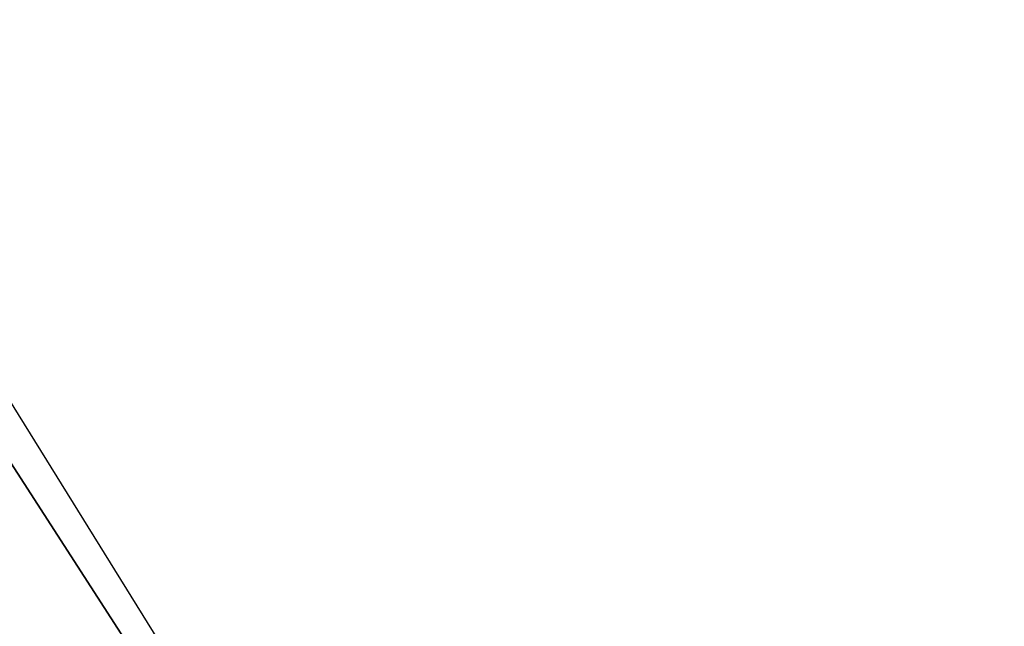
# Model space of a CAD drawing. Extents: x 0 to 712, y 0 to 712.
# Tile 75 of 256: x 231.69 to 232.093, y 272.474 to 272.721. Entities that reach past the tile are written whole.
import ezdxf

# ---------------------------------------------------------------- set-up
doc = ezdxf.new("R2010")
doc.units = 0
doc.header["$LTSCALE"] = 25.4
doc.layers.get('0').update_dxf_attribs({"color": 13, "linetype": 'CONTINUOUS'})

# ---------------------------------------------------------------- blocks, each defined once
blk = doc.blocks.new('GRUPUJ_12')
at = {"color": 0}
mesh = blk.add_polyface(dxfattribs=at)
corners = [(231.3562, 270.64836, 404.75381), (225.37781, 281.02278, 404.64664), (225.02988, 280.82546, 404.75381), (231.68713, 270.87305, 404.64664)]
mesh.append_faces([[corners[k] for k in face] for face in [(0, 1, 2), (1, 0, 3)]], dxfattribs={"vtx0": -1, "color": 0})
mesh = blk.add_polyface(dxfattribs=at)
corners = [(223.98602, 280.23349, 405.44669), (230.54074, 270.09473, 404.64664), (230.36337, 269.97431, 405.44669), (224.17252, 280.33923, 404.64664)]
mesh.append_faces([[corners[k] for k in face] for face in [(0, 1, 2), (1, 0, 3)]], dxfattribs={"vtx0": -1, "color": 0})
mesh = blk.add_polyface(dxfattribs=at)
corners = [(223.98602, 280.23349, 405.44669), (230.36337, 269.97431, 405.44669), (223.98602, 280.23349, 431.84665)]
mesh.append_faces([[corners[k] for k in face] for face in [(0, 1, 2)]], dxfattribs={"color": 0})
mesh = blk.add_polyface(dxfattribs=at)
corners = [(293.12128, 270.80193, 394.81381), (168.12128, 54.29556, 402.84665), (168.12128, 54.29556, 394.81381), (293.12128, 270.80193, 402.84665)]
mesh.append_faces([[corners[k] for k in face] for face in [(0, 1, 2), (1, 0, 3)]], dxfattribs={"vtx0": -1, "color": 0})
mesh = blk.add_polyface(dxfattribs=at)
corners = [(175.07791, 50.27914, 394.81381), (293.12128, 270.80193, 394.81381), (168.12128, 54.29556, 394.81381), (300.07791, 266.78549, 394.81381)]
mesh.append_faces([[corners[k] for k in face] for face in [(0, 1, 2), (1, 0, 3)]], dxfattribs={"vtx0": -1, "color": 0})
mesh = blk.add_polyface(dxfattribs=at)
corners = [(293.12128, 270.80193, 402.84665), (175.07791, 50.27914, 402.84665), (168.12128, 54.29556, 402.84665), (300.07791, 266.78549, 402.84665)]
mesh.append_faces([[corners[k] for k in face] for face in [(0, 1, 2), (1, 0, 3)]], dxfattribs={"vtx0": -1, "color": 0})
blk = doc.blocks.new('CRISTAL-L-7631-7630_STL')
at = {"color": 8}
blk.add_blockref('GRUPUJ_12', (146.53418, -354.22995, 165.37241), dxfattribs=at)
blk = doc.blocks.new('GRUPUJ_11')
at = {"color": 0}
blk.add_blockref('CRISTAL-L-7631-7630_STL', (-144.99028, 356.0603, -7.21906), dxfattribs=at)

msp = doc.modelspace()

# ---------------------------------------------------------------- block references
at = {"color": 0}
msp.add_blockref('GRUPUJ_11', (0, 0), dxfattribs=at)

doc.saveas('drawing.dxf')
